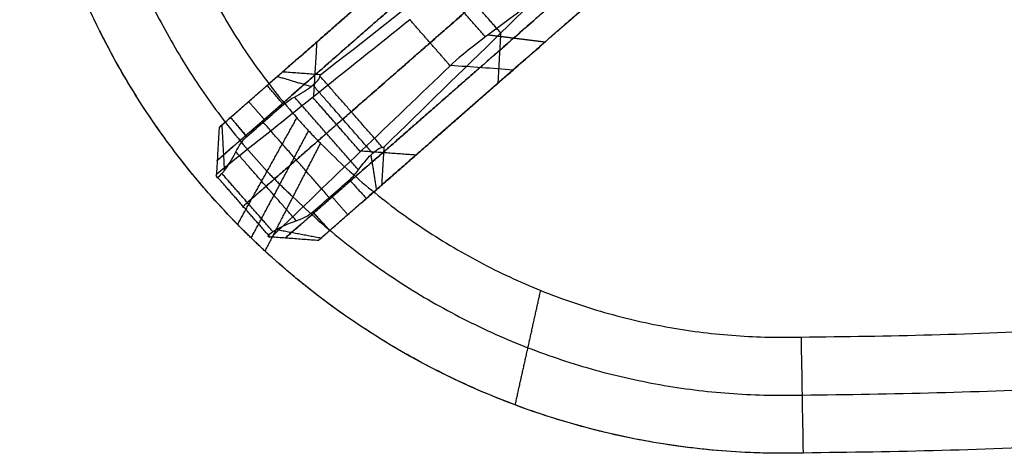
# Model space of a CAD drawing. Header units: millimetres. Extents: x 581 to 1437, y -333 to 1981.
# Tile 1 of 42: x 637 to 866, y -333 to -232. Entities that reach past the tile are written whole.
import ezdxf

# ---------------------------------------------------------------- set-up
doc = ezdxf.new("R2010")
doc.units = ezdxf.units.MM
doc.layers.add('Legs', color=7, linetype='Continuous', true_color=0x3fbf7f)
doc.layers.add('Tabletop', color=7, linetype='Continuous', true_color=0xcc9900)

msp = doc.modelspace()

# ---------------------------------------------------------------- linework, layer by layer
at = {"layer": 'Legs'}
for p, q in [((731.67, -214.82, -1621.28), (710.08, -233.73, -1621.28)), ((754.73, -241.15, -1621.28), (733.14, -260.06, -1621.28)), ((752.31, -243.27, -1459.54), (752.31, -243.27, -1637.62))]:
    msp.add_line(p, q, dxfattribs=at)
at = {"layer": 'Legs', "extrusion": (-0.658937, 0.752198, 0)}
for centre, radius, start, end in [((-505.4, -1480.16, -673.21), 107.42, 9.5586, 44.7883), ((-359.68, -1846.19, -643.71), 4.75, 189.6655, 271.8863), ((-359.68, -1846.19, -649.21), 10.25, 190.0362, 271.3868), ((-359.68, -1846.19, -673.21), 10.25, 190.0362, 271.3868)]:
    msp.add_arc(centre, radius, start, end, dxfattribs=at)
at = {"layer": 'Legs', "extrusion": (-0.658937, 0.752198, 2.77556e-17)}
msp.add_arc((-505.4, -1480.16, -678.71), 101.92, 9.5754, 44.8168, dxfattribs=at)
at = {"layer": 'Legs', "extrusion": (-0.658937, 0.752198, -3.46945e-18)}
msp.add_arc((-359.68, -1846.19, -678.71), 4.75, 189.6655, 271.8863, dxfattribs=at)
at = {"layer": 'Legs'}
for points, degree in [([(752.27, -196.77, -1482.16), (725.26, -220.44, -1664.57), (698.24, -244.11, -1846.98)], 2), ([(759.95, -197.36, -1483.29), (732.94, -221.02, -1665.63), (705.93, -244.68, -1847.97)], 2), ([(707.1, -244.77, -1848.12), (726.99, -229.14, -1726.85), (746.88, -213.51, -1605.57), (766.78, -197.89, -1484.29)], 3), ([(714.15, -253.44, -1850.08), (742.92, -228.24, -1666.47), (771.68, -203.03, -1482.85)], 2), ([(721.82, -261.57, -1848.12), (739.92, -243.9, -1726.85), (758.03, -226.24, -1605.57), (776.14, -208.58, -1484.29)], 3), ([(683.5, -257.02, -1846.59), (706.11, -237.21, -1654.9), (728.73, -217.4, -1463.21)], 2), ([(775.76, -215.42, -1483.29), (748.75, -239.07, -1665.63), (721.75, -262.73, -1847.97)], 2), ([(748.94, -235.11, -1666.47), (742.92, -228.24, -1666.47), (736.89, -221.36, -1666.47)], 2), ([(775.34, -223.1, -1482.16), (748.32, -246.77, -1664.57), (721.3, -270.43, -1846.98)], 2), ([(762.18, -223.75, -1404.02), (748.49, -233.47, -1419), (739.67, -240.18, -1439.31), (737.23, -242.67, -1461.54)], 3), ([(683.05, -264.73, -1845.62), (705.66, -244.92, -1653.98), (728.27, -225.11, -1462.33)], 2), ([(745.36, -236.02, -1430.34), (740.44, -230.4, -1430.34), (735.52, -224.78, -1430.34)], 2), ([(727.79, -232.03, -1462.13), (712.82, -244, -1589.83), (697.84, -255.97, -1717.53), (682.86, -267.95, -1845.22)], 3), ([(727.86, -231.97, -1461.54), (727.84, -231.99, -1461.74), (727.82, -232.01, -1461.93), (727.79, -232.03, -1462.13)], 3), ([(737.16, -242.73, -1462.13), (732.48, -237.38, -1462.13), (727.79, -232.03, -1462.13)], 2), ([(759.19, -237.24, -1433.61), (752.56, -236.42, -1431.33), (745.93, -235.59, -1429.05)], 2), ([(748.32, -246.77, -1664.57), (748.65, -240.92, -1665.38), (748.98, -235.07, -1666.19)], 2), ([(732.48, -237.38, -1462.13), (710.74, -256.42, -1654.8), (689, -275.47, -1847.48)], 2), ([(706.12, -237.21, -1654.87), (705.73, -243.59, -1654.17), (705.35, -249.97, -1653.46)], 2), ([(737.16, -242.73, -1462.13), (723.33, -256, -1589.83), (709.49, -269.27, -1717.53), (695.65, -282.54, -1845.22)], 3), ([(737.23, -242.67, -1461.54), (737.21, -242.69, -1461.74), (737.19, -242.71, -1461.93), (737.16, -242.73, -1462.13)], 3), ([(751.79, -243.72, -1463.21), (746.94, -243.37, -1462.65), (742.08, -243.02, -1462.1), (737.23, -242.67, -1461.54)], 3), ([(698.86, -282.78, -1845.62), (721.47, -262.97, -1653.98), (744.09, -243.16, -1462.33)], 2), ([(706.56, -283.35, -1846.59), (729.18, -263.54, -1654.9), (751.79, -243.72, -1463.21)], 2), ([(706.87, -245.13, -1850.08), (706.9, -244.96, -1849.43), (706.98, -244.84, -1848.78), (707.1, -244.77, -1848.12)], 3), ([(694.6, -247.29, -1850.93), (690.34, -251.03, -1850.93), (686.08, -254.76, -1850.93)], 2), ([(696.98, -245.21, -1849.86), (700.91, -246.38, -1852.55), (704.83, -247.54, -1855.23)], 2), ([(719.13, -263.1, -1854.83), (712.17, -255.17, -1854.83), (705.22, -247.23, -1854.83)], 2), ([(721.43, -261.75, -1850.08), (714.15, -253.44, -1850.08), (706.87, -245.13, -1850.08)], 2), ([(698.16, -251.49, -1856.43), (693.9, -255.22, -1856.43), (689.64, -258.95, -1856.43)], 2), ([(689.87, -259.22, -1856.78), (692.71, -256.73, -1856.78), (695.55, -254.25, -1856.78), (698.38, -251.76, -1856.78)], 3), ([(690.28, -251.08, -1850.93), (692.21, -253.28, -1853.86), (694.14, -255.48, -1856.78)], 2), ([(698.38, -251.76, -1856.78), (699.15, -251.06, -1856.78), (700, -250.49, -1856.78), (700.93, -250.02, -1856.78)], 3), ([(715.8, -266.99, -1856.78), (708.36, -258.5, -1856.78), (700.93, -250.02, -1856.78)], 2), ([(716.28, -262.75, -1654.8), (710.74, -256.42, -1654.8), (705.19, -250.09, -1654.8)], 2), ([(686.08, -254.76, -1850.93), (685.29, -255.45, -1850.9), (683.76, -256.79, -1849.85), (683.34, -257.16, -1847.62), (683.5, -257.02, -1846.59)], 3), ([(686.08, -254.76, -1850.93), (687.93, -257.03, -1853.86), (689.79, -259.3, -1856.78)], 2), ([(709.03, -273.41, -1856.78), (701.35, -264.65, -1856.78), (693.68, -255.88, -1856.78)], 2), ([(684.04, -256.55, -1849.56), (684.33, -261.86, -1852.16), (684.62, -267.17, -1854.76)], 2), ([(694.34, -270.79, -1856.78), (701.35, -264.65, -1856.78), (708.36, -258.5, -1856.78)], 2), ([(701.35, -278.8, -1856.78), (694.34, -270.79, -1856.78), (687.33, -262.79, -1856.78)], 2), ([(729.18, -263.53, -1654.87), (722.8, -263.07, -1654.17), (716.43, -262.61, -1653.46)], 2), ([(721.43, -261.75, -1850.08), (721.6, -261.73, -1849.43), (721.72, -261.67, -1848.78), (721.82, -261.57, -1848.12)], 3), ([(720.04, -271.54, -1849.86), (719.41, -267.49, -1852.55), (718.77, -263.45, -1855.23)], 2), ([(695.91, -281.35, -1853.83), (690, -274.59, -1853.83), (684.08, -267.84, -1853.83)], 2), ([(713.74, -269.28, -1856.78), (714.53, -268.62, -1856.78), (715.21, -267.85, -1856.78), (715.8, -266.99, -1856.78)], 3), ([(695.3, -282.65, -1847.48), (689, -275.47, -1847.48), (682.7, -268.28, -1847.48)], 2), ([(705.22, -276.74, -1856.78), (708.06, -274.26, -1856.78), (710.9, -271.77, -1856.78), (713.74, -269.28, -1856.78)], 3), ([(713.97, -269.54, -1856.43), (709.71, -273.27, -1856.43), (705.46, -277, -1856.43)], 2), ([(717.66, -273.62, -1850.93), (713.41, -277.35, -1850.93), (709.15, -281.08, -1850.93)], 2), ([(713.34, -277.41, -1850.93), (711.42, -275.21, -1853.86), (709.49, -273, -1856.78)], 2), ([(709.15, -281.08, -1850.93), (707.14, -278.95, -1853.86), (705.13, -276.82, -1856.78)], 2), ([(707.1, -282.88, -1849.56), (701.87, -281.89, -1852.16), (696.64, -280.9, -1854.76)], 2), ([(709.15, -281.08, -1850.93), (708.36, -281.78, -1850.9), (706.82, -283.12, -1849.85), (706.4, -283.49, -1847.62), (706.56, -283.35, -1846.59)], 3), ([(695.65, -282.54, -1845.22), (695.58, -282.64, -1845.98), (695.46, -282.68, -1846.73), (695.3, -282.65, -1847.48)], 3)]:
    msp.add_open_spline(points, degree=degree, dxfattribs=at)
for points, weights in [([(756.04, -216.74, -1404.02), (736.39, -233.95, -1427.44), (732.48, -237.38, -1462.13)], [1, 0.940863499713, 1]), ([(708.36, -258.5, -1856.78), (713.37, -254.12, -1856.66), (714.15, -253.44, -1850.08)], [1, 0.765968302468, 1])]:
    msp.add_rational_spline(points, weights, degree=2, dxfattribs=at)
for points, knots in [([(698.24, -244.11, -1846.98), (698.81, -244.15, -1847.05), (699.95, -244.23, -1847.2), (701.66, -244.36, -1847.42), (703.37, -244.49, -1847.64), (705.08, -244.62, -1847.86), (706.32, -244.71, -1848.02), (706.99, -244.76, -1848.11), (707.1, -244.77, -1848.12)], [0, 0, 0, 0, 1.728575, 3.457142, 5.185703, 6.914261, 8.642816, 8.953896, 8.953896, 8.953896, 8.953896]), ([(698.38, -251.76, -1856.78), (698.18, -251.52, -1856.46), (697.71, -250.96, -1855.73), (696.97, -250.09, -1854.6), (696.18, -249.16, -1853.37), (695.39, -248.23, -1852.15), (694.87, -247.61, -1851.34), (694.6, -247.29, -1850.93)], [-8.276516, -8.276516, -8.276516, -8.276516, -6.914428, -5.185835, -3.457235, -1.728625, 0, 0, 0, 0]), ([(700.93, -250.02, -1856.78), (702.4, -249.24, -1856.75), (703.77, -248.36, -1856.22), (704.83, -247.54, -1855.23), (706.17, -246.5, -1853.98), (706.9, -245.64, -1852.12), (706.87, -245.13, -1850.08)], [0, 0, 0, 0, 5.050105, 5.050105, 5.050105, 11.425519, 11.425519, 11.425519, 11.425519]), ([(686.08, -254.76, -1850.93), (686.35, -255.07, -1851.34), (686.87, -255.69, -1852.15), (687.66, -256.62, -1853.38), (688.45, -257.56, -1854.6), (689.19, -258.42, -1855.73), (689.66, -258.97, -1856.46), (689.87, -259.22, -1856.78)], [0, 0, 0, 0, 1.728625, 3.457227, 5.185816, 6.914394, 8.274866, 8.274866, 8.274866, 8.274866]), ([(682.86, -267.95, -1845.22), (682.87, -267.73, -1845.25), (682.92, -266.94, -1845.35), (683, -265.58, -1845.52), (683.1, -263.87, -1845.73), (683.2, -262.16, -1845.95), (683.3, -260.45, -1846.16), (683.4, -258.73, -1846.38), (683.46, -257.59, -1846.52), (683.5, -257.02, -1846.59)], [-11.030009, -11.030009, -11.030009, -11.030009, -10.372052, -8.643397, -6.914737, -5.186071, -3.457397, -1.728709, 0, 0, 0, 0]), ([(689.64, -258.95, -1856.43), (689.61, -258.97, -1856.43), (689.59, -259, -1856.43), (689.56, -259.02, -1856.43), (687.58, -260.76, -1856.36), (683.74, -264.12, -1853.73), (682.67, -265.06, -1848.18), (683.05, -264.73, -1845.62)], [-0.169758, -0.169758, -0.169758, -0.169758, 0, 0, 0, 12.66442, 25.167733, 25.167733, 25.167733, 25.167733]), ([(687.33, -262.79, -1856.78), (687.94, -261.49, -1856.78), (688.72, -260.28, -1856.78), (689.79, -259.3, -1856.78), (689.81, -259.27, -1856.78), (689.84, -259.24, -1856.78), (689.87, -259.22, -1856.78)], [0, 0, 0, 0, 4.322645, 4.322645, 4.322645, 4.436212, 4.436212, 4.436212, 4.436212]), ([(682.7, -268.28, -1847.48), (682.68, -269.06, -1849.65), (683.16, -268.92, -1851.99), (684.08, -267.84, -1853.83), (684.25, -267.64, -1854.16), (684.43, -267.42, -1854.47), (684.62, -267.17, -1854.76), (685.47, -266.04, -1856.06), (686.47, -264.49, -1856.73), (687.33, -262.79, -1856.78)], [0, 0, 0, 0, 7.020544, 7.020544, 7.020544, 8.289896, 8.289896, 8.289896, 14.086886, 14.086886, 14.086886, 14.086886]), ([(715.8, -266.99, -1856.78), (716.77, -265.63, -1856.75), (717.81, -264.39, -1856.22), (718.77, -263.45, -1855.23), (719.98, -262.26, -1853.98), (720.92, -261.65, -1852.12), (721.43, -261.75, -1850.08)], [0, 0, 0, 0, 5.050105, 5.050105, 5.050105, 11.425519, 11.425519, 11.425519, 11.425519]), ([(721.3, -270.43, -1846.98), (721.34, -269.86, -1847.05), (721.4, -268.72, -1847.2), (721.5, -267.01, -1847.42), (721.6, -265.3, -1847.64), (721.7, -263.59, -1847.86), (721.77, -262.34, -1848.02), (721.81, -261.67, -1848.11), (721.82, -261.57, -1848.12)], [0, 0, 0, 0, 1.728575, 3.457142, 5.185703, 6.914261, 8.642816, 8.953896, 8.953896, 8.953896, 8.953896]), ([(682.86, -267.95, -1845.22), (682.81, -267.97, -1845.58), (682.77, -268.01, -1845.93), (682.72, -268.12, -1846.68), (682.7, -268.19, -1847.08), (682.7, -268.28, -1847.48)], [0.346906, 0.346906, 0.346906, 0.346906, 1.41864, 1.41864, 2.635991, 2.635991, 2.635991, 2.635991]), ([(713.74, -269.28, -1856.78), (713.95, -269.52, -1856.46), (714.44, -270.06, -1855.73), (715.2, -270.91, -1854.6), (716.02, -271.81, -1853.37), (716.84, -272.72, -1852.15), (717.39, -273.32, -1851.34), (717.66, -273.62, -1850.93)], [-8.276516, -8.276516, -8.276516, -8.276516, -6.914428, -5.185835, -3.457235, -1.728625, 0, 0, 0, 0]), ([(705.46, -277, -1856.43), (705.43, -277.03, -1856.43), (705.4, -277.05, -1856.43), (705.38, -277.07, -1856.43), (703.39, -278.81, -1856.36), (699.55, -282.17, -1853.73), (698.49, -283.11, -1848.18), (698.86, -282.78, -1845.62)], [-0.169758, -0.169758, -0.169758, -0.169758, 0, 0, 0, 12.66442, 25.167733, 25.167733, 25.167733, 25.167733]), ([(701.35, -278.8, -1856.78), (702.71, -278.35, -1856.78), (704.02, -277.74, -1856.78), (705.13, -276.82, -1856.78), (705.16, -276.79, -1856.78), (705.19, -276.77, -1856.78), (705.22, -276.74, -1856.78)], [0, 0, 0, 0, 4.322645, 4.322645, 4.322645, 4.436212, 4.436212, 4.436212, 4.436212]), ([(709.15, -281.08, -1850.93), (708.87, -280.78, -1851.34), (708.32, -280.18, -1852.15), (707.5, -279.27, -1853.38), (706.68, -278.37, -1854.6), (705.92, -277.52, -1855.73), (705.44, -276.98, -1856.46), (705.22, -276.74, -1856.78)], [0, 0, 0, 0, 1.728625, 3.457227, 5.185816, 6.914394, 8.274866, 8.274866, 8.274866, 8.274866]), ([(695.3, -282.65, -1847.48), (694.52, -282.58, -1849.65), (694.72, -282.12, -1851.99), (695.91, -281.35, -1853.83), (696.13, -281.21, -1854.16), (696.37, -281.06, -1854.47), (696.64, -280.9, -1854.76), (697.88, -280.2, -1856.06), (699.55, -279.42, -1856.73), (701.35, -278.8, -1856.78)], [0, 0, 0, 0, 7.020544, 7.020544, 7.020544, 8.289896, 8.289896, 8.289896, 14.086886, 14.086886, 14.086886, 14.086886]), ([(695.65, -282.54, -1845.22), (695.86, -282.56, -1845.25), (696.65, -282.62, -1845.35), (698.01, -282.72, -1845.52), (699.72, -282.84, -1845.73), (701.43, -282.97, -1845.95), (703.14, -283.1, -1846.16), (704.85, -283.22, -1846.38), (705.99, -283.31, -1846.52), (706.56, -283.35, -1846.59)], [-11.030009, -11.030009, -11.030009, -11.030009, -10.372052, -8.643397, -6.914737, -5.186071, -3.457397, -1.728709, 0, 0, 0, 0])]:
    msp.add_open_spline(points, degree=3, knots=knots, dxfattribs=at)
msp.add_rational_spline([(689, -275.47, -1847.48), (688.36, -276.03, -1850.97), (690, -274.59, -1853.83), (691.64, -273.16, -1856.68), (694.34, -270.79, -1856.78)], [1, 0.902192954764, 1, 0.902192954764, 1], degree=2, knots=[517.538411, 517.538411, 517.538411, 524.244306, 524.244306, 530.950202, 530.950202, 530.950202], dxfattribs=at)
at = {"layer": 'Tabletop'}
for points in [[(819.33, -332.89, -1356.78), (741.91, -335.01, -1356.78), (687.71, -279.68, -1356.78), (633.51, -224.35, -1356.78), (637.23, -146.99, -1356.78)], [(819.33, -332.89, -1360.78), (741.91, -335.01, -1360.78), (687.71, -279.68, -1360.78), (633.51, -224.35, -1360.78), (637.23, -146.99, -1360.78)]]:
    msp.add_rational_spline(points, [1, 0.916499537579, 1, 0.916499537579, 1], degree=2, knots=[-585.08541, -585.08541, -585.08541, -439.031113, -439.031113, -292.976817, -292.976817, -292.976817], dxfattribs=at)
for points, weights, degree in [([(664.21, -148.06, -1375.78), (661.19, -209.03, -1375.78), (701.5, -254.87, -1375.78)], [1, 0.921767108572, 0.989548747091], 2), ([(650.87, -156.42, -1370.33), (650.98, -220.46, -1370.27), (694.57, -267.34, -1370.25)], [0.990852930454, 0.924361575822, 0.994774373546], 2), ([(687.71, -279.68, -1364.78), (640.83, -231.82, -1364.78), (637.28, -164.93, -1364.78)], [1, 0.926956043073, 0.981705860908], 2), ([(818.86, -305.89, -1375.78), (1065.63, -304.35, -1375.78), (1296.61, -217.51, -1375.78)], [1, 0.983809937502, 0.998729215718], 2), ([(819.09, -319.39, -1370.28), (1073.46, -317.77, -1370.28), (1310.9, -226.49, -1370.28)], [1, 0.983482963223, 0.999364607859], 2), ([(1325.18, -235.46, -1364.78), (1081.31, -331.19, -1364.78), (819.33, -332.89, -1364.78)], [1, 0.983155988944, 1], 2), ([(1325.18, -235.46, -1356.78), (1081.31, -331.19, -1356.78), (819.33, -332.89, -1356.78)], [1, 0.983155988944, 1], 2), ([(1325.18, -235.46, -1360.78), (1081.31, -331.19, -1360.78), (819.33, -332.89, -1360.78)], [1, 0.983155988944, 1], 2), ([(687.71, -279.68, -1364.78), (692.27, -271.47, -1368.42), (696.87, -263.2, -1372.09), (701.5, -254.87, -1375.78)], [1, 0.99651624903, 0.993032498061, 0.989548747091], 3), ([(701.5, -254.87, -1375.78), (704.18, -257.91, -1375.78), (707.01, -260.8, -1375.78)], [0.989548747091, 0.994400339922, 1], 2), ([(690.87, -282.82, -1364.78), (695.32, -274.51, -1368.45), (699.77, -266.2, -1372.11), (704.23, -257.88, -1375.78)], [0.994935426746, 0.994819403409, 0.994703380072, 0.994587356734], 3), ([(694.12, -285.9, -1364.78), (698.44, -277.48, -1368.47), (702.74, -269.11, -1372.14), (707.01, -260.8, -1375.78)], [0.99019821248, 0.993465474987, 0.996732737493, 1], 3), ([(707.01, -260.8, -1375.78), (753.07, -307.81, -1375.78), (818.86, -305.89, -1375.78)], [1, 0.916167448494, 1], 2), ([(694.57, -267.34, -1370.25), (697.51, -270.39, -1370.28), (700.6, -273.29, -1370.31)], [0.994774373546, 0.994586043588, 0.99509910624], 2), ([(700.6, -273.29, -1370.31), (750.11, -321.38, -1370.27), (819.09, -319.39, -1370.28)], [0.99509910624, 0.91894761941, 1], 2), ([(694.12, -285.9, -1364.78), (690.84, -282.87, -1364.78), (687.71, -279.68, -1364.78)], [0.99019821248, 0.994771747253, 1], 2), ([(819.33, -332.89, -1364.78), (747.16, -334.86, -1364.78), (694.12, -285.9, -1364.78)], [1, 0.921727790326, 0.99019821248], 2), ([(752.29, -321.7, -1364.78), (754.26, -312.82, -1368.45), (756.24, -303.93, -1372.11), (758.22, -295.04, -1375.78)], [0.958413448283, 0.958303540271, 0.958193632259, 0.958083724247], 3)]:
    msp.add_rational_spline(points, weights, degree=degree, dxfattribs=at)
for points, degree in [([(687.71, -279.68, -1364.78), (687.71, -279.68, -1360.78), (687.71, -279.68, -1356.78)], 2), ([(819.33, -332.89, -1364.78), (819.17, -323.89, -1368.45), (819.01, -314.89, -1372.12), (818.86, -305.89, -1375.78)], 3), ([(819.33, -332.89, -1364.78), (819.33, -332.89, -1360.78), (819.33, -332.89, -1356.78)], 2)]:
    msp.add_open_spline(points, degree=degree, dxfattribs=at)

doc.saveas('drawing.dxf')
